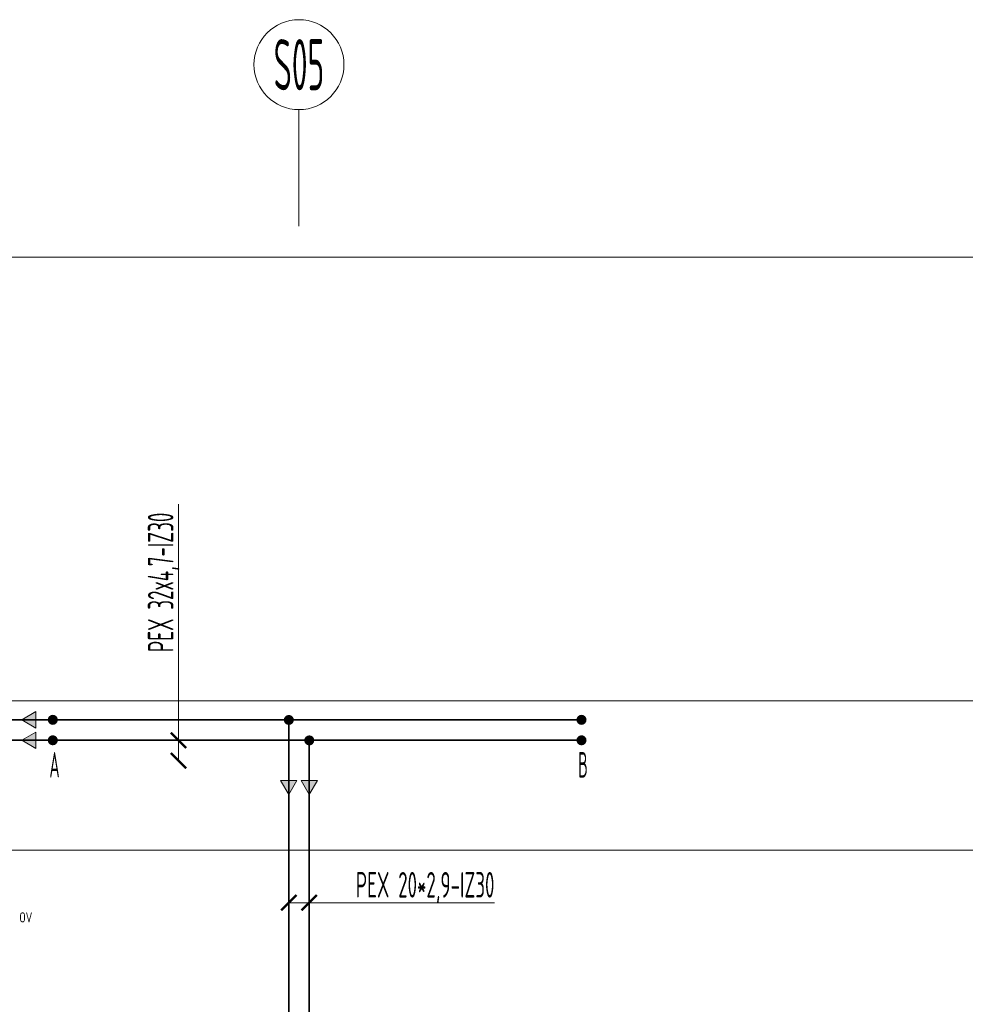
# Model space of a CAD drawing. Header units: millimetres. Extents: x 17747 to 112039, y -74980 to 446921.
# Tile 88 of 256: x 46361 to 50988, y -70164 to -65348. Entities that reach past the tile are written whole.
import ezdxf
from ezdxf.enums import TextEntityAlignment as Align

# ---------------------------------------------------------------- set-up
doc = ezdxf.new("R2010")
doc.units = ezdxf.units.MM
doc.linetypes.add('phl_thick', pattern=[0])
doc.linetypes.add('VERDECKT', pattern=[9.525, 6.35, -3.175])
for name, color, linetype, lineweight in [('JS_VYT_POPIS - OBECNĚ', 7, 'Continuous', 5), ('UT_KOTY - DIMENZE', 7, 'Continuous', 5), ('UT_SCHÉMA_POPIS', 7, 'VERDECKT', 5), ('UT_SCHÉMA_PŘÍVOD', 10, 'Continuous', 35), ('UT_SCHÉMA_ZPÁTEČKA', 172, 'VERDECKT', 35), ('VZT_50 POPIS - OBECNE', 7, 'Continuous', 5)]:
    doc.layers.add(name, color=color, linetype=linetype, lineweight=lineweight)
doc.styles.add('ISO 2.5', font='isocp.shx', dxfattribs={"width": 0.8, "height": 2.5})
doc.styles.add('ISOCP 2.5', font='isocp.shx', dxfattribs={"width": 0.6, "height": 2.5})
doc.styles.add('VZT_POPIS', font='isocp.shx', dxfattribs={"width": 0.6, "height": 125})

# ---------------------------------------------------------------- blocks, each defined once
blk = doc.blocks.new('_ArchTick')
at = {"color": 0, "linetype": 'ByBlock', "const_width": 0.15}
blk.add_lwpolyline([(-0.5, -0.5), (0.5, 0.5)], dxfattribs=at)

msp = doc.modelspace()

# ---------------------------------------------------------------- hatches: boundary and pattern name
at = {"layer": 'UT_SCHÉMA_PŘÍVOD'}
for points in [[(46498.7, -68872.6, 1), (46548, -68872.6, 1)], [(47753.5, -68873.2, 1), (47802.8, -68873.2, 1)], [(49085.3, -68872.6, 1), (49134.6, -68872.6, 1)]]:
    msp.add_hatch(color=256, dxfattribs=at).paths.add_polyline_path(points)
at = {"layer": 'UT_SCHÉMA_ZPÁTEČKA', "ltscale": 0.3}
for points in [[(46548, -68772.6, -1), (46498.7, -68772.6, -1)], [(47702.8, -68773.2, -1), (47653.5, -68773.2, -1)], [(49134.6, -68772.6, -1), (49085.3, -68772.6, -1)]]:
    msp.add_hatch(color=256, dxfattribs=at).paths.add_polyline_path(points)
at = {"layer": 'VZT_50 POPIS - OBECNE', "linetype": 'phl_thick'}
h = msp.add_hatch(color=256, dxfattribs=at)
h.dxf.hatch_style = 1
h.paths.add_polyline_path([(46441, -68812.6), (46371.7, -68772.6), (46441, -68732.6)])
h = msp.add_hatch(color=256, dxfattribs=at)
h.dxf.hatch_style = 1
h.paths.add_polyline_path([(46441, -68912.6), (46371.7, -68872.6), (46441, -68832.6)])
h = msp.add_hatch(color=256, dxfattribs=at)
h.dxf.hatch_style = 1
h.paths.add_polyline_path([(47637.7, -69068.6), (47677.7, -69137.9), (47717.7, -69068.6)])
h = msp.add_hatch(color=256, dxfattribs=at)
h.dxf.hatch_style = 1
h.paths.add_polyline_path([(47737.7, -69068.6), (47777.7, -69137.9), (47817.7, -69068.6)])

# ---------------------------------------------------------------- linework, layer by layer
at = {"layer": 'JS_VYT_POPIS - OBECNĚ'}
msp.add_line((47727.7, -66358.3), (47727.7, -65787.9), dxfattribs=at)
msp.add_circle((47727.7, -65567.9), 220, dxfattribs=at)
at = {"layer": 'UT_KOTY - DIMENZE'}
for points in [[(47138.6, -68466.4), (47138.6, -67717.6)], [(47138.6, -68972.6), (47138.6, -68466.4)], [(47138.6, -68872.6), (47138.6, -68466.4)], [(47677.7, -69667), (47942.6, -69667)], [(47777.7, -69667), (47942.6, -69667)], [(47942.6, -69667), (48684.1, -69667)]]:
    msp.add_lwpolyline(points, dxfattribs=at)
at = {"layer": 'UT_SCHÉMA_PŘÍVOD'}
for p, q in [((34883.3, -68872.6), (47777.7, -68872.6)), ((47777.7, -68872.6), (49109.2, -68872.6)), ((47777.7, -68872.6), (47777.7, -74160.3))]:
    msp.add_line(p, q, dxfattribs=at)
at = {"layer": 'UT_SCHÉMA_ZPÁTEČKA', "ltscale": 0.3}
for p, q in [((34983.3, -68772.6), (47677.7, -68772.6)), ((47677.7, -68772.6), (49109.2, -68772.6)), ((47677.7, -68772.6), (47677.7, -74010.3))]:
    msp.add_line(p, q, dxfattribs=at)
at = {"layer": 'VZT_50 POPIS - OBECNE', "linetype": 'phl_thick'}
for p, q in [((28093.1, -66509.4), (56168, -66509.4)), ((28093.1, -68679.4), (56168, -68679.4)), ((46371.7, -68772.6), (46441, -68732.6)), ((46441, -68812.6), (46371.7, -68772.6)), ((46441, -68732.6), (46441, -68812.6)), ((46371.7, -68872.6), (46441, -68832.6)), ((46441, -68832.6), (46441, -68912.6)), ((46441, -68912.6), (46371.7, -68872.6)), ((47637.7, -69068.6), (47677.7, -69137.9)), ((47717.7, -69068.6), (47637.7, -69068.6)), ((47677.7, -69137.9), (47717.7, -69068.6)), ((47737.7, -69068.6), (47777.7, -69137.9)), ((47817.7, -69068.6), (47737.7, -69068.6)), ((47777.7, -69137.9), (47817.7, -69068.6)), ((28093.1, -69410.3), (56168, -69410.3))]:
    msp.add_line(p, q, dxfattribs=at)

# ---------------------------------------------------------------- block references
at = {"layer": 'UT_KOTY - DIMENZE', "xscale": 75, "yscale": 75, "zscale": 75}
for p, rotation in [((47138.6, -68872.6), 270.000000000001), ((47138.6, -68972.6), 270.0000000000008), ((47677.7, -69667), 180), ((47777.7, -69667), 180)]:
    msp.add_blockref('_ArchTick', p, dxfattribs=dict(at, rotation=rotation))

# ---------------------------------------------------------------- texts
at = {"layer": 'JS_VYT_POPIS - OBECNĚ', "style": 'VZT_POPIS', "width": 0.5}
msp.add_text('S05', height=250, dxfattribs=at).set_placement((47727.7, -65567.9), align=Align.MIDDLE_CENTER)
for s, p in [('A', (46506.6, -68992.4)), ('B', (49093.2, -68992.4))]:
    msp.add_text(s, height=125, dxfattribs=at).set_placement(p, align=Align.MIDDLE_LEFT)
at = {"layer": 'UT_KOTY - DIMENZE', "insert": (46988.6, -68441.4), "char_height": 125, "attachment_point": 1, "rotation": 90, "style": 'ISOCP 2.5'}
msp.add_mtext('PEX 32x4,7-IZ30', dxfattribs=at)
at = {"layer": 'UT_KOTY - DIMENZE', "insert": (48684.1, -69517), "char_height": 125, "attachment_point": 3, "style": 'ISOCP 2.5'}
msp.add_mtext('PEX 20*2,9-IZ30', dxfattribs=at)
at = {"layer": 'UT_SCHÉMA_POPIS', "style": 'ISO 2.5', "width": 0.8}
msp.add_text('OV', height=50, dxfattribs=at).set_placement((46359.9, -69738.9), align=Align.MIDDLE_LEFT)

doc.saveas('drawing.dxf')
